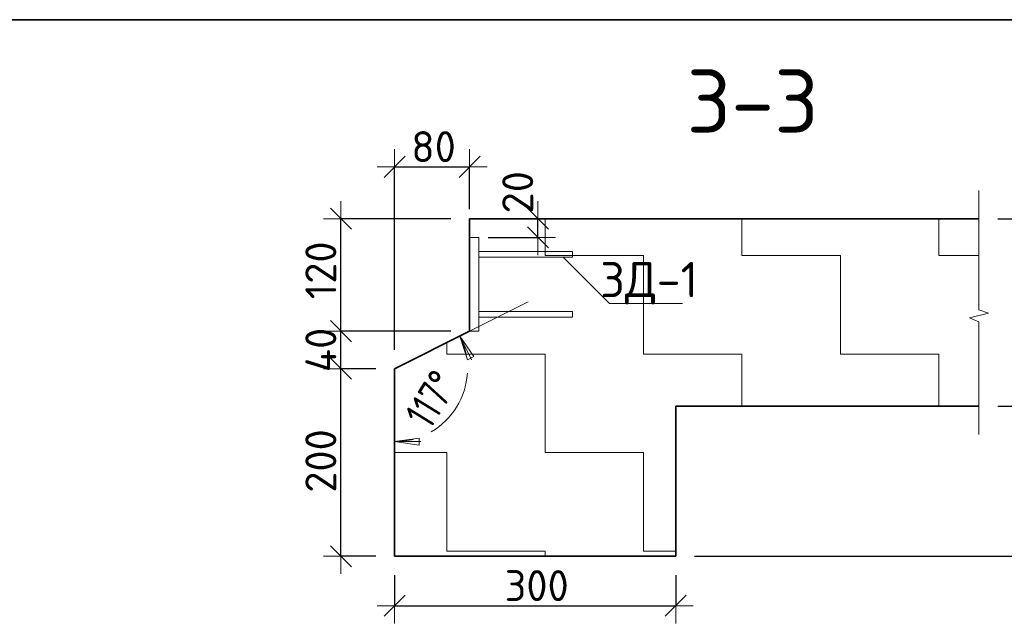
# Model space of a CAD drawing. Header units: metres. Extents: x -38 to 97, y -15 to 21.
# Tile 163 of 205: x 74.199 to 75.25, y 12.628 to 13.272. Entities that reach past the tile are written whole.
import ezdxf

# ---------------------------------------------------------------- set-up
doc = ezdxf.new("R2010")
doc.units = ezdxf.units.M
doc.header["$PDMODE"] = 65
for name, color, linetype, lineweight in [('XR$3$Перекрытие_ Сборный элемент', 7, 'Continuous', 35), ('XR$3$Размерная линия_ общее', 7, 'Continuous', 13), ('XR$3$Текст_ общее_1', 7, 'Continuous', 13), ('XR$4$Перекрытие_ Сборный элемент', 7, 'Continuous', 35), ('XR$4$Размерная линия_ общее', 7, 'Continuous', 13), ('XR$4$Текст_ общее_1', 7, 'Continuous', 13)]:
    doc.layers.add(name, color=color, linetype=linetype, lineweight=lineweight)
doc.styles.add('ISOCPEUR', font='txt')
doc.dimstyles.new('DIMSTYLE_11', dxfattribs={"dimtxt": 0.033, "dimasz": 0.0375, "dimexe": 0, "dimexo": 0, "dimgap": 0.0165, "dimtad": 2, "dimdec": 0, "dimlfac": 1000, "dimrnd": 1, "dimzin": 12, "dimdsep": 46, "dimtxsty": 'ISOCPEUR', "dimblk1": 'ALL_ML_STRICH', "dimblk2": 'ALL_ML_STRICH', "dimsah": 1, "dimcen": 0, "dimclrd": 7, "dimclre": 256, "dimclrt": 7, "dimadec": 0, "dimazin": 0, "dimtfac": 1, "dimtdec": 0, "dimtix": 1, "dimtmove": 2, "dimatfit": 3, "dimfxl": 0, "dimtvp": 1.2, "dimtzin": 0, "dimlwd": 0, "dimlwe": -3, "dimarcsym": 0})
doc.dimstyles.new('DIMSTYLE_28', dxfattribs={"dimtxt": 0.033, "dimasz": 0.0375, "dimexe": 0, "dimexo": 0, "dimgap": 0.0165, "dimtad": 2, "dimdec": 0, "dimlfac": 1000, "dimrnd": 5, "dimzin": 12, "dimdsep": 46, "dimtxsty": 'ISOCPEUR', "dimblk1": 'ALL_ML_STRICH', "dimblk2": 'ALL_ML_STRICH', "dimsah": 1, "dimcen": 0, "dimclrd": 7, "dimclre": 256, "dimclrt": 7, "dimadec": 0, "dimazin": 0, "dimtfac": 1, "dimtdec": 0, "dimtix": 1, "dimtmove": 2, "dimatfit": 3, "dimfxl": 0, "dimtzin": 0, "dimlwd": 0, "dimlwe": -3, "dimarcsym": 0})
doc.dimstyles.new('DIMSTYLE_29', dxfattribs={"dimtxt": 0.033, "dimasz": 0.0375, "dimexe": 0, "dimexo": 0, "dimgap": 0.0165, "dimtad": 2, "dimdec": 0, "dimlfac": 1000, "dimrnd": 5, "dimzin": 12, "dimdsep": 46, "dimtxsty": 'ISOCPEUR', "dimblk1": 'ALL_ML_STRICH', "dimblk2": 'ALL_ML_STRICH', "dimsah": 1, "dimcen": 0, "dimclrd": 7, "dimclre": 256, "dimclrt": 7, "dimadec": 0, "dimazin": 0, "dimtfac": 1, "dimtdec": 0, "dimtix": 1, "dimtmove": 2, "dimatfit": 3, "dimfxl": 0, "dimtvp": 1.2, "dimtzin": 0, "dimlwd": 0, "dimlwe": -3, "dimarcsym": 0})
doc.dimstyles.new('DIMSTYLE_30', dxfattribs={"dimtxt": 0.033, "dimasz": 0.0375, "dimexe": 0, "dimexo": 0, "dimgap": 0.0165, "dimtad": 2, "dimdec": 0, "dimlfac": 1000, "dimrnd": 5, "dimzin": 12, "dimdsep": 46, "dimtxsty": 'ISOCPEUR', "dimblk1": 'ALL_ML_STRICH', "dimblk2": 'ALL_ML_STRICH', "dimsah": 1, "dimcen": 0, "dimclrd": 7, "dimclre": 256, "dimclrt": 7, "dimadec": 0, "dimazin": 0, "dimtfac": 1, "dimtdec": 0, "dimtix": 1, "dimtmove": 2, "dimatfit": 3, "dimfxl": 0, "dimtzin": 0, "dimlwd": 0, "dimlwe": -3, "dimarcsym": 0})
doc.dimstyles.new('DIMSTYLE_35', dxfattribs={"dimtxt": 0.033, "dimasz": 0.0375, "dimexe": 0, "dimexo": 0, "dimgap": 0.0165, "dimtad": 2, "dimdec": 0, "dimlfac": 1000, "dimrnd": 5, "dimzin": 12, "dimdsep": 46, "dimtxsty": 'ISOCPEUR', "dimblk1": 'ALL_ML_STRICH', "dimblk2": 'ALL_ML_STRICH', "dimsah": 1, "dimcen": 0, "dimclrd": 7, "dimclre": 256, "dimclrt": 7, "dimadec": 0, "dimazin": 0, "dimtfac": 1, "dimtdec": 0, "dimtix": 1, "dimtmove": 2, "dimatfit": 3, "dimfxl": 0, "dimtvp": 1.2, "dimtzin": 0, "dimlwd": 0, "dimlwe": -3, "dimarcsym": 0})
doc.dimstyles.new('DIMSTYLE_8', dxfattribs={"dimtxt": 0.033, "dimasz": 0.0375, "dimexe": 0, "dimexo": 0, "dimgap": 0.0165, "dimtad": 2, "dimdec": 0, "dimlfac": 1000, "dimrnd": 1, "dimzin": 12, "dimdsep": 46, "dimtxsty": 'ISOCPEUR', "dimblk1": 'ALL_ML_STRICH', "dimblk2": 'ALL_ML_STRICH', "dimsah": 1, "dimcen": 0, "dimclrd": 7, "dimclre": 256, "dimclrt": 7, "dimadec": 0, "dimazin": 0, "dimtfac": 1, "dimtdec": 0, "dimtix": 1, "dimtmove": 2, "dimatfit": 3, "dimfxl": 0, "dimtzin": 0, "dimlwd": 0, "dimlwe": -3, "dimarcsym": 0})
pattern_1 = [(0, (0.21, 0.21), (0.105, 0.105), [0.105, -0.105]), (90, (0.21, 0.21), (-0.105, 0.105), [0.105, -0.105])]

# ---------------------------------------------------------------- blocks, each defined once
blk = doc.blocks.new('ЭЛЕМЕНТ_УЗОРА_4')
at = {"color": 7, "linetype": 'Continuous', "lineweight": 13, "transparency": 33554687}
blk.add_line((75.223, 12.8295), (75.223, 12.8295), dxfattribs=at)
blk.add_lwpolyline([(75.223, 13.0895), (75.223, 12.9623), (75.233, 12.9587), (75.213, 12.9538), (75.223, 12.9496), (75.223, 12.8295)], dxfattribs=at)
blk = doc.blocks.new('ALL_ML_STRICH')
at = {"color": 0, "linetype": 'ByBlock', "lineweight": -2}
for p, q in [((-0.3, -0.3), (0.3, 0.3)), ((0, -0.5), (0, 0.5)), ((-1, 0), (0.5, 0))]:
    blk.add_line(p, q, dxfattribs=at)
blk = doc.blocks.new('*D103')
at = {"layer": 'DEFPOINTS', "color": 7, "linetype": 'Continuous', "lineweight": 13, "transparency": 33554687}
for p in [(75.223, 13.0595), (75.3154, 13.0595), (75.223, 12.8595)]:
    blk.add_point(p, dxfattribs=at)
at = {"layer": 'XR$3$Размерная линия_ общее', "color": 253, "linetype": 'Continuous', "lineweight": -2, "true_color": 0xa0a0a0, "transparency": 33554687}
for p, q in [((75.243, 13.0595), (75.3154, 13.0595)), ((75.243, 12.8595), (75.3154, 12.8595))]:
    blk.add_line(p, q, dxfattribs=at)
at = {"layer": 'XR$3$Размерная линия_ общее', "color": 7, "linetype": 'Continuous', "lineweight": -2, "transparency": 33554687}
blk.add_line((75.3154, 13.0595), (75.3154, 12.8595), dxfattribs=at)
at = {"layer": 'XR$3$Размерная линия_ общее', "color": 7, "linetype": 'Continuous', "lineweight": 13, "transparency": 33554687, "xscale": 0.0375, "yscale": 0.0375, "zscale": 0.0375}
for p, rotation in [((75.3154, 13.0595), 90), ((75.3154, 12.8595), 270)]:
    blk.add_blockref('ALL_ML_STRICH', p, dxfattribs=dict(at, rotation=rotation))
at = {"layer": 'XR$3$Размерная линия_ общее', "color": 7, "linetype": 'Continuous', "lineweight": 13, "transparency": 33554687, "insert": (75.2939, 12.9611), "char_height": 0.033, "width": 0.099, "attachment_point": 5, "rotation": 90, "style": 'ISOCPEUR'}
blk.add_mtext('\\A1;{200}', dxfattribs=at)
blk = doc.blocks.new('*D104')
at = {"layer": 'DEFPOINTS', "color": 7, "linetype": 'Continuous', "lineweight": 13, "transparency": 33554687}
for p in [(75.223, 12.8595), (75.3154, 12.8595), (74.8994, 12.6995)]:
    blk.add_point(p, dxfattribs=at)
at = {"layer": 'XR$3$Размерная линия_ общее', "color": 253, "linetype": 'Continuous', "lineweight": -2, "true_color": 0xa0a0a0, "transparency": 33554687}
for p, q in [((75.243, 12.8595), (75.3154, 12.8595)), ((74.9194, 12.6995), (75.3154, 12.6995))]:
    blk.add_line(p, q, dxfattribs=at)
at = {"layer": 'XR$3$Размерная линия_ общее', "color": 7, "linetype": 'Continuous', "lineweight": -2, "transparency": 33554687}
blk.add_line((75.3154, 12.8595), (75.3154, 12.6995), dxfattribs=at)
at = {"layer": 'XR$3$Размерная линия_ общее', "color": 7, "linetype": 'Continuous', "lineweight": 13, "transparency": 33554687, "xscale": 0.0375, "yscale": 0.0375, "zscale": 0.0375}
for p, rotation in [((75.3154, 12.8595), 90), ((75.3154, 12.6995), 270)]:
    blk.add_blockref('ALL_ML_STRICH', p, dxfattribs=dict(at, rotation=rotation))
at = {"layer": 'XR$3$Размерная линия_ общее', "color": 7, "linetype": 'Continuous', "lineweight": 13, "transparency": 33554687, "insert": (75.2939, 12.7844), "char_height": 0.033, "width": 0.099, "attachment_point": 5, "rotation": 90, "style": 'ISOCPEUR'}
blk.add_mtext('\\A1;{160}', dxfattribs=at)
blk = doc.blocks.new('*D113')
at = {"layer": 'DEFPOINTS', "color": 7, "linetype": 'Continuous', "lineweight": 13, "transparency": 33554687}
for p in [(74.5994, 12.6995), (74.8994, 12.6995), (74.5994, 12.6467)]:
    blk.add_point(p, dxfattribs=at)
at = {"layer": 'XR$3$Размерная линия_ общее', "color": 253, "linetype": 'Continuous', "lineweight": -2, "true_color": 0xa0a0a0, "transparency": 33554687}
for p, q in [((74.5994, 12.6795), (74.5994, 12.6467)), ((74.8994, 12.6795), (74.8994, 12.6467))]:
    blk.add_line(p, q, dxfattribs=at)
at = {"layer": 'XR$3$Размерная линия_ общее', "color": 7, "linetype": 'Continuous', "lineweight": -2, "transparency": 33554687}
blk.add_line((74.5994, 12.6467), (74.8994, 12.6467), dxfattribs=at)
at = {"layer": 'XR$3$Размерная линия_ общее', "color": 7, "linetype": 'Continuous', "lineweight": 13, "transparency": 33554687, "xscale": 0.0375, "yscale": 0.0375, "zscale": 0.0375, "rotation": 180}
blk.add_blockref('ALL_ML_STRICH', (74.5994, 12.6467), dxfattribs=at)
at = {"layer": 'XR$3$Размерная линия_ общее', "color": 7, "linetype": 'Continuous', "lineweight": 13, "transparency": 33554687, "xscale": 0.0375, "yscale": 0.0375, "zscale": 0.0375}
blk.add_blockref('ALL_ML_STRICH', (74.8994, 12.6467), dxfattribs=at)
at = {"layer": 'XR$3$Размерная линия_ общее', "color": 7, "linetype": 'Continuous', "lineweight": 13, "transparency": 33554687, "insert": (74.751, 12.6682), "char_height": 0.033, "width": 0.099, "attachment_point": 5, "style": 'ISOCPEUR'}
blk.add_mtext('\\A1;{300}', dxfattribs=at)
blk = doc.blocks.new('*D224')
at = {"layer": 'DEFPOINTS', "color": 7, "linetype": 'Continuous', "lineweight": 13, "transparency": 33554687}
for p in [(74.5994, 12.8995), (74.5422, 12.6995), (74.5994, 12.6995)]:
    blk.add_point(p, dxfattribs=at)
at = {"layer": 'XR$3$Размерная линия_ общее', "color": 253, "linetype": 'Continuous', "lineweight": -2, "true_color": 0xa0a0a0, "transparency": 33554687}
for p, q in [((74.5794, 12.8995), (74.5422, 12.8995)), ((74.5794, 12.6995), (74.5422, 12.6995))]:
    blk.add_line(p, q, dxfattribs=at)
at = {"layer": 'XR$3$Размерная линия_ общее', "color": 7, "linetype": 'Continuous', "lineweight": -2, "transparency": 33554687}
blk.add_line((74.5422, 12.6995), (74.5422, 12.8995), dxfattribs=at)
at = {"layer": 'XR$3$Размерная линия_ общее', "color": 7, "linetype": 'Continuous', "lineweight": 13, "transparency": 33554687, "xscale": 0.0375, "yscale": 0.0375, "zscale": 0.0375}
for p, rotation in [((74.5422, 12.8995), 90), ((74.5422, 12.6995), 270)]:
    blk.add_blockref('ALL_ML_STRICH', p, dxfattribs=dict(at, rotation=rotation))
at = {"layer": 'XR$3$Размерная линия_ общее', "color": 7, "linetype": 'Continuous', "lineweight": 13, "transparency": 33554687, "insert": (74.5207, 12.8011), "char_height": 0.033, "width": 0.099, "attachment_point": 5, "rotation": 90, "style": 'ISOCPEUR'}
blk.add_mtext('\\A1;{200}', dxfattribs=at)
blk = doc.blocks.new('*D225')
at = {"layer": 'DEFPOINTS', "color": 7, "linetype": 'Continuous', "lineweight": 13, "transparency": 33554687}
for p in [(74.6794, 12.9395), (74.5422, 12.8995), (74.5994, 12.8995)]:
    blk.add_point(p, dxfattribs=at)
at = {"layer": 'XR$3$Размерная линия_ общее', "color": 253, "linetype": 'Continuous', "lineweight": -2, "true_color": 0xa0a0a0, "transparency": 33554687}
for p, q in [((74.6594, 12.9395), (74.5422, 12.9395)), ((74.5794, 12.8995), (74.5422, 12.8995))]:
    blk.add_line(p, q, dxfattribs=at)
at = {"layer": 'XR$3$Размерная линия_ общее', "color": 7, "linetype": 'Continuous', "lineweight": -2, "transparency": 33554687}
blk.add_line((74.5422, 12.8995), (74.5422, 12.9395), dxfattribs=at)
at = {"layer": 'XR$3$Размерная линия_ общее', "color": 7, "linetype": 'Continuous', "lineweight": 13, "transparency": 33554687, "xscale": 0.0375, "yscale": 0.0375, "zscale": 0.0375}
for p, rotation in [((74.5422, 12.9395), 90), ((74.5422, 12.8995), 270)]:
    blk.add_blockref('ALL_ML_STRICH', p, dxfattribs=dict(at, rotation=rotation))
at = {"layer": 'XR$3$Размерная линия_ общее', "color": 7, "linetype": 'Continuous', "lineweight": 13, "transparency": 33554687, "insert": (74.5207, 12.9195), "char_height": 0.033, "width": 0.066, "attachment_point": 5, "rotation": 90, "style": 'ISOCPEUR'}
blk.add_mtext('\\A1;{40}', dxfattribs=at)
blk = doc.blocks.new('*D226')
at = {"layer": 'DEFPOINTS', "color": 7, "linetype": 'Continuous', "lineweight": 13, "transparency": 33554687}
for p in [(74.6794, 13.0595), (74.5422, 12.9395), (74.6794, 12.9395)]:
    blk.add_point(p, dxfattribs=at)
at = {"layer": 'XR$3$Размерная линия_ общее', "color": 253, "linetype": 'Continuous', "lineweight": -2, "true_color": 0xa0a0a0, "transparency": 33554687}
for p, q in [((74.6594, 13.0595), (74.5422, 13.0595)), ((74.6594, 12.9395), (74.5422, 12.9395))]:
    blk.add_line(p, q, dxfattribs=at)
at = {"layer": 'XR$3$Размерная линия_ общее', "color": 7, "linetype": 'Continuous', "lineweight": -2, "transparency": 33554687}
blk.add_line((74.5422, 12.9395), (74.5422, 13.0595), dxfattribs=at)
at = {"layer": 'XR$3$Размерная линия_ общее', "color": 7, "linetype": 'Continuous', "lineweight": 13, "transparency": 33554687, "xscale": 0.0375, "yscale": 0.0375, "zscale": 0.0375}
for p, rotation in [((74.5422, 13.0595), 90), ((74.5422, 12.9395), 270)]:
    blk.add_blockref('ALL_ML_STRICH', p, dxfattribs=dict(at, rotation=rotation))
at = {"layer": 'XR$3$Размерная линия_ общее', "color": 7, "linetype": 'Continuous', "lineweight": 13, "transparency": 33554687, "insert": (74.5207, 13.0044), "char_height": 0.033, "width": 0.099, "attachment_point": 5, "rotation": 90, "style": 'ISOCPEUR'}
blk.add_mtext('\\A1;{120}', dxfattribs=at)
blk = doc.blocks.new('СЛОЖНЫЙ_ОБЪЕКТ_38')
at = {"layer": 'XR$3$Перекрытие_ Сборный элемент', "color": 7, "linetype": 'Continuous', "lineweight": 13, "transparency": 33554687}
for points in [[(74.6894, 12.9395), (74.6894, 13.0395), (74.6794, 13.0395), (74.6794, 12.9395), (74.6894, 12.9395)], [(74.6894, 13.0245), (74.6894, 13.0185), (74.7894, 13.0185), (74.7894, 13.0245), (74.6894, 13.0245)], [(74.6894, 12.9545), (74.6894, 12.9605), (74.7894, 12.9605), (74.7894, 12.9545), (74.6894, 12.9545)]]:
    blk.add_lwpolyline(points, close=True, dxfattribs=at)
blk = doc.blocks.new('*D230')
at = {"layer": 'DEFPOINTS', "color": 7, "linetype": 'Continuous', "lineweight": 13, "transparency": 33554687}
for p in [(74.5994, 13.1148), (74.6794, 13.0495), (74.5994, 12.8995)]:
    blk.add_point(p, dxfattribs=at)
at = {"layer": 'XR$3$Размерная линия_ общее', "color": 253, "linetype": 'Continuous', "lineweight": -2, "true_color": 0xa0a0a0, "transparency": 33554687}
for p, q in [((74.5994, 12.9195), (74.5994, 13.1148)), ((74.6794, 13.0695), (74.6794, 13.1148))]:
    blk.add_line(p, q, dxfattribs=at)
at = {"layer": 'XR$3$Размерная линия_ общее', "color": 7, "linetype": 'Continuous', "lineweight": -2, "transparency": 33554687}
blk.add_line((74.5994, 13.1148), (74.6794, 13.1148), dxfattribs=at)
at = {"layer": 'XR$3$Размерная линия_ общее', "color": 7, "linetype": 'Continuous', "lineweight": 13, "transparency": 33554687, "xscale": 0.0375, "yscale": 0.0375, "zscale": 0.0375, "rotation": 180}
blk.add_blockref('ALL_ML_STRICH', (74.5994, 13.1148), dxfattribs=at)
at = {"layer": 'XR$3$Размерная линия_ общее', "color": 7, "linetype": 'Continuous', "lineweight": 13, "transparency": 33554687, "xscale": 0.0375, "yscale": 0.0375, "zscale": 0.0375}
blk.add_blockref('ALL_ML_STRICH', (74.6794, 13.1148), dxfattribs=at)
at = {"layer": 'XR$3$Размерная линия_ общее', "color": 7, "linetype": 'Continuous', "lineweight": 13, "transparency": 33554687, "insert": (74.641, 13.1363), "char_height": 0.033, "width": 0.066, "attachment_point": 5, "style": 'ISOCPEUR'}
blk.add_mtext('\\A1;{80}', dxfattribs=at)
blk = doc.blocks.new('COMPLEX_ANGLEDIM_0')
at = {"color": 7, "linetype": 'Continuous', "lineweight": 13, "transparency": 33554687}
for p, q in [((74.6689, 12.9343), (74.6522, 12.9259)), ((74.6689, 12.9343), (74.6857, 12.9427)), ((74.6689, 12.9343), (74.684, 12.9125)), ((74.6773, 12.9091), (74.6689, 12.9343)), ((74.6689, 12.9343), (74.6815, 12.9091)), ((74.6689, 12.9343), (74.6689, 12.9343)), ((74.684, 12.9125), (74.6773, 12.9091)), ((74.5994, 12.8217), (74.5994, 12.8404)), ((74.6256, 12.8254), (74.5994, 12.8217)), ((74.5994, 12.8217), (74.6256, 12.8179)), ((74.5994, 12.8217), (74.6275, 12.8217)), ((74.5994, 12.8217), (74.5994, 12.8217)), ((74.5994, 12.8217), (74.5994, 12.8029)), ((74.6256, 12.8179), (74.6256, 12.8254))]:
    blk.add_line(p, q, dxfattribs=at)
for start, end in [(10.7874, 26.5651), (300.1653, 356.3998), (270, 285.2956)]:
    blk.add_arc((74.5994, 12.8995), 0.0778, start, end, dxfattribs=at)
at = {"color": 7, "linetype": 'Continuous', "lineweight": 13, "transparency": 33554687, "insert": (74.6371, 12.8332), "char_height": 0.033, "width": 0.088972, "attachment_point": 7, "rotation": 58.2825, "style": 'ISOCPEUR'}
blk.add_mtext('\\W0.79;117%%d', dxfattribs=at)
blk = doc.blocks.new('*D232')
at = {"layer": 'DEFPOINTS', "color": 7, "linetype": 'Continuous', "lineweight": 13, "transparency": 33554687}
for p in [(74.6794, 13.0595), (74.6794, 13.0395), (74.7524, 13.0395)]:
    blk.add_point(p, dxfattribs=at)
at = {"layer": 'XR$3$Размерная линия_ общее', "color": 253, "linetype": 'Continuous', "lineweight": -2, "true_color": 0xa0a0a0, "transparency": 33554687}
for p, q in [((74.6994, 13.0595), (74.7524, 13.0595)), ((74.6994, 13.0395), (74.7524, 13.0395))]:
    blk.add_line(p, q, dxfattribs=at)
at = {"layer": 'XR$3$Размерная линия_ общее', "color": 7, "linetype": 'Continuous', "lineweight": -2, "transparency": 33554687}
blk.add_line((74.7524, 13.0395), (74.7524, 13.0595), dxfattribs=at)
at = {"layer": 'XR$3$Размерная линия_ общее', "color": 7, "linetype": 'Continuous', "lineweight": 13, "transparency": 33554687, "xscale": 0.0375, "yscale": 0.0375, "zscale": 0.0375}
for p, rotation in [((74.7524, 13.0595), 90), ((74.7524, 13.0395), 270)]:
    blk.add_blockref('ALL_ML_STRICH', p, dxfattribs=dict(at, rotation=rotation))
at = {"layer": 'XR$3$Размерная линия_ общее', "color": 7, "linetype": 'Continuous', "lineweight": 13, "transparency": 33554687, "insert": (74.7308, 13.0877), "char_height": 0.033, "width": 0.066, "attachment_point": 5, "rotation": 90, "style": 'ISOCPEUR'}
blk.add_mtext('\\A1;{20}', dxfattribs=at)
blk = doc.blocks.new('ЭЛЕМЕНТ_УЗОРА_32')
at = {"color": 7, "linetype": 'Continuous', "lineweight": 13, "transparency": 33554687}
blk.add_line((75.223, 12.8295), (75.223, 12.8295), dxfattribs=at)
blk.add_lwpolyline([(75.223, 13.0895), (75.223, 12.9623), (75.233, 12.9587), (75.213, 12.9538), (75.223, 12.9496), (75.223, 12.8295)], dxfattribs=at)
blk = doc.blocks.new('*D582')
at = {"layer": 'DEFPOINTS', "color": 7, "linetype": 'Continuous', "lineweight": 13, "transparency": 33554687}
for p in [(75.223, 13.0595), (75.3154, 13.0595), (75.223, 12.8595)]:
    blk.add_point(p, dxfattribs=at)
at = {"layer": 'XR$4$Размерная линия_ общее', "color": 253, "linetype": 'Continuous', "lineweight": -2, "true_color": 0xa0a0a0, "transparency": 33554687}
for p, q in [((75.243, 13.0595), (75.3154, 13.0595)), ((75.243, 12.8595), (75.3154, 12.8595))]:
    blk.add_line(p, q, dxfattribs=at)
at = {"layer": 'XR$4$Размерная линия_ общее', "color": 7, "linetype": 'Continuous', "lineweight": -2, "transparency": 33554687}
blk.add_line((75.3154, 13.0595), (75.3154, 12.8595), dxfattribs=at)
at = {"layer": 'XR$4$Размерная линия_ общее', "color": 7, "linetype": 'Continuous', "lineweight": 13, "transparency": 33554687, "xscale": 0.0375, "yscale": 0.0375, "zscale": 0.0375}
for p, rotation in [((75.3154, 13.0595), 90), ((75.3154, 12.8595), 270)]:
    blk.add_blockref('ALL_ML_STRICH', p, dxfattribs=dict(at, rotation=rotation))
at = {"layer": 'XR$4$Размерная линия_ общее', "color": 7, "linetype": 'Continuous', "lineweight": 13, "transparency": 33554687, "insert": (75.2939, 12.9611), "char_height": 0.033, "width": 0.099, "attachment_point": 5, "rotation": 90, "style": 'ISOCPEUR'}
blk.add_mtext('\\A1;{200}', dxfattribs=at)
blk = doc.blocks.new('*D583')
at = {"layer": 'DEFPOINTS', "color": 7, "linetype": 'Continuous', "lineweight": 13, "transparency": 33554687}
for p in [(75.223, 12.8595), (75.3154, 12.8595), (74.8994, 12.6995)]:
    blk.add_point(p, dxfattribs=at)
at = {"layer": 'XR$4$Размерная линия_ общее', "color": 253, "linetype": 'Continuous', "lineweight": -2, "true_color": 0xa0a0a0, "transparency": 33554687}
for p, q in [((75.243, 12.8595), (75.3154, 12.8595)), ((74.9194, 12.6995), (75.3154, 12.6995))]:
    blk.add_line(p, q, dxfattribs=at)
at = {"layer": 'XR$4$Размерная линия_ общее', "color": 7, "linetype": 'Continuous', "lineweight": -2, "transparency": 33554687}
blk.add_line((75.3154, 12.8595), (75.3154, 12.6995), dxfattribs=at)
at = {"layer": 'XR$4$Размерная линия_ общее', "color": 7, "linetype": 'Continuous', "lineweight": 13, "transparency": 33554687, "xscale": 0.0375, "yscale": 0.0375, "zscale": 0.0375}
for p, rotation in [((75.3154, 12.8595), 90), ((75.3154, 12.6995), 270)]:
    blk.add_blockref('ALL_ML_STRICH', p, dxfattribs=dict(at, rotation=rotation))
at = {"layer": 'XR$4$Размерная линия_ общее', "color": 7, "linetype": 'Continuous', "lineweight": 13, "transparency": 33554687, "insert": (75.2939, 12.7844), "char_height": 0.033, "width": 0.099, "attachment_point": 5, "rotation": 90, "style": 'ISOCPEUR'}
blk.add_mtext('\\A1;{160}', dxfattribs=at)
blk = doc.blocks.new('*D588')
at = {"layer": 'DEFPOINTS', "color": 7, "linetype": 'Continuous', "lineweight": 13, "transparency": 33554687}
for p in [(74.5994, 12.6995), (74.8994, 12.6995), (74.5994, 12.6467)]:
    blk.add_point(p, dxfattribs=at)
at = {"layer": 'XR$4$Размерная линия_ общее', "color": 253, "linetype": 'Continuous', "lineweight": -2, "true_color": 0xa0a0a0, "transparency": 33554687}
for p, q in [((74.5994, 12.6795), (74.5994, 12.6467)), ((74.8994, 12.6795), (74.8994, 12.6467))]:
    blk.add_line(p, q, dxfattribs=at)
at = {"layer": 'XR$4$Размерная линия_ общее', "color": 7, "linetype": 'Continuous', "lineweight": -2, "transparency": 33554687}
blk.add_line((74.5994, 12.6467), (74.8994, 12.6467), dxfattribs=at)
at = {"layer": 'XR$4$Размерная линия_ общее', "color": 7, "linetype": 'Continuous', "lineweight": 13, "transparency": 33554687, "xscale": 0.0375, "yscale": 0.0375, "zscale": 0.0375, "rotation": 180}
blk.add_blockref('ALL_ML_STRICH', (74.5994, 12.6467), dxfattribs=at)
at = {"layer": 'XR$4$Размерная линия_ общее', "color": 7, "linetype": 'Continuous', "lineweight": 13, "transparency": 33554687, "xscale": 0.0375, "yscale": 0.0375, "zscale": 0.0375}
blk.add_blockref('ALL_ML_STRICH', (74.8994, 12.6467), dxfattribs=at)
at = {"layer": 'XR$4$Размерная линия_ общее', "color": 7, "linetype": 'Continuous', "lineweight": 13, "transparency": 33554687, "insert": (74.751, 12.6682), "char_height": 0.033, "width": 0.099, "attachment_point": 5, "style": 'ISOCPEUR'}
blk.add_mtext('\\A1;{300}', dxfattribs=at)
blk = doc.blocks.new('*D589')
at = {"layer": 'DEFPOINTS', "color": 7, "linetype": 'Continuous', "lineweight": 13, "transparency": 33554687}
for p in [(74.5994, 12.8995), (74.5422, 12.6995), (74.5994, 12.6995)]:
    blk.add_point(p, dxfattribs=at)
at = {"layer": 'XR$4$Размерная линия_ общее', "color": 253, "linetype": 'Continuous', "lineweight": -2, "true_color": 0xa0a0a0, "transparency": 33554687}
for p, q in [((74.5794, 12.8995), (74.5422, 12.8995)), ((74.5794, 12.6995), (74.5422, 12.6995))]:
    blk.add_line(p, q, dxfattribs=at)
at = {"layer": 'XR$4$Размерная линия_ общее', "color": 7, "linetype": 'Continuous', "lineweight": -2, "transparency": 33554687}
blk.add_line((74.5422, 12.6995), (74.5422, 12.8995), dxfattribs=at)
at = {"layer": 'XR$4$Размерная линия_ общее', "color": 7, "linetype": 'Continuous', "lineweight": 13, "transparency": 33554687, "xscale": 0.0375, "yscale": 0.0375, "zscale": 0.0375}
for p, rotation in [((74.5422, 12.8995), 90), ((74.5422, 12.6995), 270)]:
    blk.add_blockref('ALL_ML_STRICH', p, dxfattribs=dict(at, rotation=rotation))
at = {"layer": 'XR$4$Размерная линия_ общее', "color": 7, "linetype": 'Continuous', "lineweight": 13, "transparency": 33554687, "insert": (74.5207, 12.8011), "char_height": 0.033, "width": 0.099, "attachment_point": 5, "rotation": 90, "style": 'ISOCPEUR'}
blk.add_mtext('\\A1;{200}', dxfattribs=at)
blk = doc.blocks.new('*D590')
at = {"layer": 'DEFPOINTS', "color": 7, "linetype": 'Continuous', "lineweight": 13, "transparency": 33554687}
for p in [(74.6794, 12.9395), (74.5422, 12.8995), (74.5994, 12.8995)]:
    blk.add_point(p, dxfattribs=at)
at = {"layer": 'XR$4$Размерная линия_ общее', "color": 253, "linetype": 'Continuous', "lineweight": -2, "true_color": 0xa0a0a0, "transparency": 33554687}
for p, q in [((74.6594, 12.9395), (74.5422, 12.9395)), ((74.5794, 12.8995), (74.5422, 12.8995))]:
    blk.add_line(p, q, dxfattribs=at)
at = {"layer": 'XR$4$Размерная линия_ общее', "color": 7, "linetype": 'Continuous', "lineweight": -2, "transparency": 33554687}
blk.add_line((74.5422, 12.8995), (74.5422, 12.9395), dxfattribs=at)
at = {"layer": 'XR$4$Размерная линия_ общее', "color": 7, "linetype": 'Continuous', "lineweight": 13, "transparency": 33554687, "xscale": 0.0375, "yscale": 0.0375, "zscale": 0.0375}
for p, rotation in [((74.5422, 12.9395), 90), ((74.5422, 12.8995), 270)]:
    blk.add_blockref('ALL_ML_STRICH', p, dxfattribs=dict(at, rotation=rotation))
at = {"layer": 'XR$4$Размерная линия_ общее', "color": 7, "linetype": 'Continuous', "lineweight": 13, "transparency": 33554687, "insert": (74.5207, 12.9195), "char_height": 0.033, "width": 0.066, "attachment_point": 5, "rotation": 90, "style": 'ISOCPEUR'}
blk.add_mtext('\\A1;{40}', dxfattribs=at)
blk = doc.blocks.new('*D591')
at = {"layer": 'DEFPOINTS', "color": 7, "linetype": 'Continuous', "lineweight": 13, "transparency": 33554687}
for p in [(74.6794, 13.0595), (74.5422, 12.9395), (74.6794, 12.9395)]:
    blk.add_point(p, dxfattribs=at)
at = {"layer": 'XR$4$Размерная линия_ общее', "color": 253, "linetype": 'Continuous', "lineweight": -2, "true_color": 0xa0a0a0, "transparency": 33554687}
for p, q in [((74.6594, 13.0595), (74.5422, 13.0595)), ((74.6594, 12.9395), (74.5422, 12.9395))]:
    blk.add_line(p, q, dxfattribs=at)
at = {"layer": 'XR$4$Размерная линия_ общее', "color": 7, "linetype": 'Continuous', "lineweight": -2, "transparency": 33554687}
blk.add_line((74.5422, 12.9395), (74.5422, 13.0595), dxfattribs=at)
at = {"layer": 'XR$4$Размерная линия_ общее', "color": 7, "linetype": 'Continuous', "lineweight": 13, "transparency": 33554687, "xscale": 0.0375, "yscale": 0.0375, "zscale": 0.0375}
for p, rotation in [((74.5422, 13.0595), 90), ((74.5422, 12.9395), 270)]:
    blk.add_blockref('ALL_ML_STRICH', p, dxfattribs=dict(at, rotation=rotation))
at = {"layer": 'XR$4$Размерная линия_ общее', "color": 7, "linetype": 'Continuous', "lineweight": 13, "transparency": 33554687, "insert": (74.5207, 13.0044), "char_height": 0.033, "width": 0.099, "attachment_point": 5, "rotation": 90, "style": 'ISOCPEUR'}
blk.add_mtext('\\A1;{120}', dxfattribs=at)
blk = doc.blocks.new('СЛОЖНЫЙ_ОБЪЕКТ_80')
at = {"layer": 'XR$4$Перекрытие_ Сборный элемент', "color": 7, "linetype": 'Continuous', "lineweight": 13, "transparency": 33554687}
for points in [[(74.6894, 12.9395), (74.6894, 13.0395), (74.6794, 13.0395), (74.6794, 12.9395), (74.6894, 12.9395)], [(74.6894, 13.0245), (74.6894, 13.0185), (74.7894, 13.0185), (74.7894, 13.0245), (74.6894, 13.0245)], [(74.6894, 12.9545), (74.6894, 12.9605), (74.7894, 12.9605), (74.7894, 12.9545), (74.6894, 12.9545)]]:
    blk.add_lwpolyline(points, close=True, dxfattribs=at)
blk = doc.blocks.new('*D595')
at = {"layer": 'DEFPOINTS', "color": 7, "linetype": 'Continuous', "lineweight": 13, "transparency": 33554687}
for p in [(74.5994, 13.1148), (74.6794, 13.0495), (74.5994, 12.8995)]:
    blk.add_point(p, dxfattribs=at)
at = {"layer": 'XR$4$Размерная линия_ общее', "color": 253, "linetype": 'Continuous', "lineweight": -2, "true_color": 0xa0a0a0, "transparency": 33554687}
for p, q in [((74.5994, 12.9195), (74.5994, 13.1148)), ((74.6794, 13.0695), (74.6794, 13.1148))]:
    blk.add_line(p, q, dxfattribs=at)
at = {"layer": 'XR$4$Размерная линия_ общее', "color": 7, "linetype": 'Continuous', "lineweight": -2, "transparency": 33554687}
blk.add_line((74.5994, 13.1148), (74.6794, 13.1148), dxfattribs=at)
at = {"layer": 'XR$4$Размерная линия_ общее', "color": 7, "linetype": 'Continuous', "lineweight": 13, "transparency": 33554687, "xscale": 0.0375, "yscale": 0.0375, "zscale": 0.0375, "rotation": 180}
blk.add_blockref('ALL_ML_STRICH', (74.5994, 13.1148), dxfattribs=at)
at = {"layer": 'XR$4$Размерная линия_ общее', "color": 7, "linetype": 'Continuous', "lineweight": 13, "transparency": 33554687, "xscale": 0.0375, "yscale": 0.0375, "zscale": 0.0375}
blk.add_blockref('ALL_ML_STRICH', (74.6794, 13.1148), dxfattribs=at)
at = {"layer": 'XR$4$Размерная линия_ общее', "color": 7, "linetype": 'Continuous', "lineweight": 13, "transparency": 33554687, "insert": (74.641, 13.1363), "char_height": 0.033, "width": 0.066, "attachment_point": 5, "style": 'ISOCPEUR'}
blk.add_mtext('\\A1;{80}', dxfattribs=at)
blk = doc.blocks.new('*D596')
at = {"layer": 'DEFPOINTS', "color": 7, "linetype": 'Continuous', "lineweight": 13, "transparency": 33554687}
for p in [(74.6794, 13.0595), (74.6794, 13.0395), (74.7524, 13.0395)]:
    blk.add_point(p, dxfattribs=at)
at = {"layer": 'XR$4$Размерная линия_ общее', "color": 253, "linetype": 'Continuous', "lineweight": -2, "true_color": 0xa0a0a0, "transparency": 33554687}
for p, q in [((74.6994, 13.0595), (74.7524, 13.0595)), ((74.6994, 13.0395), (74.7524, 13.0395))]:
    blk.add_line(p, q, dxfattribs=at)
at = {"layer": 'XR$4$Размерная линия_ общее', "color": 7, "linetype": 'Continuous', "lineweight": -2, "transparency": 33554687}
blk.add_line((74.7524, 13.0395), (74.7524, 13.0595), dxfattribs=at)
at = {"layer": 'XR$4$Размерная линия_ общее', "color": 7, "linetype": 'Continuous', "lineweight": 13, "transparency": 33554687, "xscale": 0.0375, "yscale": 0.0375, "zscale": 0.0375}
for p, rotation in [((74.7524, 13.0595), 90), ((74.7524, 13.0395), 270)]:
    blk.add_blockref('ALL_ML_STRICH', p, dxfattribs=dict(at, rotation=rotation))
at = {"layer": 'XR$4$Размерная линия_ общее', "color": 7, "linetype": 'Continuous', "lineweight": 13, "transparency": 33554687, "insert": (74.7308, 13.0877), "char_height": 0.033, "width": 0.066, "attachment_point": 5, "rotation": 90, "style": 'ISOCPEUR'}
blk.add_mtext('\\A1;{20}', dxfattribs=at)
blk = doc.blocks.new('COMPLEX_ANGLEDIM_1')
at = {"color": 7, "linetype": 'Continuous', "lineweight": 13, "transparency": 33554687}
for p, q in [((74.6689, 12.9343), (74.6522, 12.9259)), ((74.6689, 12.9343), (74.6857, 12.9427)), ((74.6689, 12.9343), (74.684, 12.9125)), ((74.6773, 12.9091), (74.6689, 12.9343)), ((74.6689, 12.9343), (74.6815, 12.9091)), ((74.6689, 12.9343), (74.6689, 12.9343)), ((74.684, 12.9125), (74.6773, 12.9091)), ((74.5994, 12.8217), (74.5994, 12.8404)), ((74.6256, 12.8254), (74.5994, 12.8217)), ((74.5994, 12.8217), (74.6256, 12.8179)), ((74.5994, 12.8217), (74.6275, 12.8217)), ((74.5994, 12.8217), (74.5994, 12.8217)), ((74.5994, 12.8217), (74.5994, 12.8029)), ((74.6256, 12.8179), (74.6256, 12.8254))]:
    blk.add_line(p, q, dxfattribs=at)
for start, end in [(10.7874, 26.5651), (300.1653, 356.3998), (270, 285.2956)]:
    blk.add_arc((74.5994, 12.8995), 0.0778, start, end, dxfattribs=at)
at = {"color": 7, "linetype": 'Continuous', "lineweight": 13, "transparency": 33554687, "insert": (74.6371, 12.8332), "char_height": 0.033, "width": 0.088972, "attachment_point": 7, "rotation": 58.2825, "style": 'ISOCPEUR'}
blk.add_mtext('\\W0.79;117%%d', dxfattribs=at)

msp = doc.modelspace()

# ---------------------------------------------------------------- hatches: boundary and pattern name
at = {"linetype": 'Continuous', "lineweight": 13, "transparency": 33554687}
h = msp.add_hatch(dxfattribs=at)
h.set_pattern_fill('____', scale=0.105, style=0, pattern_type=2)
h.set_pattern_definition(pattern_1)
h.paths.add_polyline_path([(74.6794, 12.9395), (74.5994, 12.8995), (74.5994, 12.6995), (74.8994, 12.6995), (74.8994, 12.8595), (75.223, 12.8595), (75.223, 13.0595), (74.6794, 13.0595)], flags=0)
h = msp.add_hatch(dxfattribs=at)
h.set_pattern_fill('____', scale=0.105, style=0, pattern_type=2)
h.set_pattern_definition(pattern_1)
h.paths.add_polyline_path([(74.6794, 12.9395), (74.5994, 12.8995), (74.5994, 12.6995), (74.8994, 12.6995), (74.8994, 12.8595), (75.223, 12.8595), (75.223, 13.0595), (74.6794, 13.0595)], flags=0)

# ---------------------------------------------------------------- linework, layer by layer
at = {"color": 7, "linetype": 'Continuous', "lineweight": 35, "transparency": 33554687}
for p, q in [((86.4198, 13.2717), (67.9198, 13.2717)), ((75.223, 13.0595), (74.6794, 13.0595)), ((74.6794, 13.0595), (74.6794, 12.9395)), ((75.223, 13.0595), (74.6794, 13.0595)), ((74.6794, 13.0595), (74.6794, 12.9395)), ((74.6794, 12.9395), (74.5994, 12.8995)), ((74.6794, 12.9395), (74.5994, 12.8995)), ((74.5994, 12.8995), (74.5994, 12.8595)), ((74.5994, 12.8995), (74.5994, 12.8595)), ((74.5994, 12.8595), (74.5994, 12.6995)), ((74.5994, 12.8595), (74.5994, 12.6995)), ((74.8994, 12.6995), (74.8994, 12.8595)), ((74.8994, 12.8595), (75.223, 12.8595)), ((74.8994, 12.6995), (74.8994, 12.8595)), ((74.8994, 12.8595), (75.223, 12.8595)), ((74.5994, 12.6995), (74.8994, 12.6995)), ((74.5994, 12.6995), (74.8994, 12.6995))]:
    msp.add_line(p, q, dxfattribs=at)
at = {"color": 7, "linetype": 'Continuous', "lineweight": 13, "transparency": 33554687}
msp.add_line((74.5994, 12.8995), (74.742, 12.9708), dxfattribs=at)
msp.add_line((74.5994, 12.8995), (74.742, 12.9708), dxfattribs=at)
msp.add_lwpolyline([(74.7794, 13.0185), (74.8289, 12.969), (74.9067, 12.969)], dxfattribs=at)
msp.add_lwpolyline([(74.7794, 13.0185), (74.8289, 12.969), (74.9067, 12.969)], dxfattribs=at)

# ---------------------------------------------------------------- block references
for name in ['ЭЛЕМЕНТ_УЗОРА_4', 'ЭЛЕМЕНТ_УЗОРА_32', 'COMPLEX_ANGLEDIM_0', 'COMPLEX_ANGLEDIM_1']:
    msp.add_blockref(name, (0, 0), dxfattribs=at)
at = {"layer": 'XR$3$Перекрытие_ Сборный элемент', "color": 7, "linetype": 'Continuous', "lineweight": 13, "transparency": 33554687}
msp.add_blockref('СЛОЖНЫЙ_ОБЪЕКТ_38', (0, 0), dxfattribs=at)
at = {"layer": 'XR$4$Перекрытие_ Сборный элемент', "color": 7, "linetype": 'Continuous', "lineweight": 13, "transparency": 33554687}
msp.add_blockref('СЛОЖНЫЙ_ОБЪЕКТ_80', (0, 0), dxfattribs=at)

# ---------------------------------------------------------------- texts
at = {"color": 7, "linetype": 'Continuous', "lineweight": 50, "transparency": 33554687, "insert": (74.9815, 13.1849), "char_height": 0.0675, "width": 0.172565, "attachment_point": 5, "style": 'ISOCPEUR'}
msp.add_mtext('\\A1;{\\fISOCPEUR|i0|b0;\\H0.067500;\\W1.000000;\\C7;3-3}\\P', dxfattribs=at)
msp.add_mtext('\\A1;{\\fISOCPEUR|i0|b0;\\H0.067500;\\W1.000000;\\C7;3-3}\\P', dxfattribs=at)
at = {"layer": 'XR$3$Текст_ общее_1', "color": 7, "linetype": 'Continuous', "lineweight": 13, "transparency": 33554687, "insert": (74.8711, 12.9907), "char_height": 0.0375, "width": 0.123317, "attachment_point": 5, "style": 'ISOCPEUR'}
msp.add_mtext('\\A1;{\\fISOCPEUR|i0|b0;\\H0.037500;\\W1.000000;\\C7;ЗД-1}\\P', dxfattribs=at)
at = {"layer": 'XR$4$Текст_ общее_1', "color": 7, "linetype": 'Continuous', "lineweight": 13, "transparency": 33554687, "insert": (74.8711, 12.9907), "char_height": 0.0375, "width": 0.123317, "attachment_point": 5, "style": 'ISOCPEUR'}
msp.add_mtext('\\A1;{\\fISOCPEUR|i0|b0;\\H0.037500;\\W1.000000;\\C7;ЗД-1}\\P', dxfattribs=at)

# ---------------------------------------------------------------- dimensions: what is measured, and where the dimension line sits
at = {"layer": 'XR$3$Размерная линия_ общее', "color": 7, "linetype": 'Continuous', "lineweight": 13, "transparency": 33554687}
for base, p1, p2, picture, middle in [((74.6794, 13.1148), (74.5994, 12.9195), (74.6794, 13.0695), '*D230', (74.641, 13.1363)), ((74.8994, 12.6467), (74.5994, 12.6795), (74.8994, 12.6795), '*D113', (74.751, 12.6682))]:
    dim = msp.add_linear_dim(base=base, p1=p1, p2=p2, dimstyle='DIMSTYLE_8', override={"dimpost": '<>', "dimclrd": 7, "dimclre": 253, "dimclrt": 7, "dimlwd": 0, "dimlwe": 65533}, dxfattribs=at)
    dim.commit()
    dim.dimension.update_dxf_attribs({"geometry": picture, "text_midpoint": middle, "dimtype": 160})
for base, p1, p2, angle, dimstyle, picture, middle in [((74.7524, 13.0595), (74.6994, 13.0395), (74.6994, 13.0595), 90, 'DIMSTYLE_11', '*D232', (74.7308, 13.0877)), ((74.5422, 13.0595), (74.6594, 12.9395), (74.6594, 13.0595), 90, 'DIMSTYLE_30', '*D226', (74.5207, 13.0044)), ((75.3154, 12.8595), (75.243, 13.0595), (75.243, 12.8595), 270, 'DIMSTYLE_8', '*D103', (75.2939, 12.9611)), ((74.5422, 12.9395), (74.5794, 12.8995), (74.6594, 12.9395), 90, 'DIMSTYLE_29', '*D225', (74.5207, 12.9195)), ((74.5422, 12.8995), (74.5794, 12.6995), (74.5794, 12.8995), 90, 'DIMSTYLE_28', '*D224', (74.5207, 12.8011)), ((75.3154, 12.6995), (75.243, 12.8595), (74.9194, 12.6995), 270, 'DIMSTYLE_8', '*D104', (75.2939, 12.7844))]:
    dim = msp.add_linear_dim(base=base, p1=p1, p2=p2, angle=angle, dimstyle=dimstyle, override={"dimpost": '<>', "dimclrd": 7, "dimclre": 253, "dimclrt": 7, "dimlwd": 0, "dimlwe": 65533}, dxfattribs=at)
    dim.commit()
    dim.dimension.update_dxf_attribs({"geometry": picture, "text_midpoint": middle, "dimtype": 160})
at = {"layer": 'XR$4$Размерная линия_ общее', "color": 7, "linetype": 'Continuous', "lineweight": 13, "transparency": 33554687}
for base, p1, p2, picture, middle in [((74.6794, 13.1148), (74.5994, 12.9195), (74.6794, 13.0695), '*D595', (74.641, 13.1363)), ((74.8994, 12.6467), (74.5994, 12.6795), (74.8994, 12.6795), '*D588', (74.751, 12.6682))]:
    dim = msp.add_linear_dim(base=base, p1=p1, p2=p2, dimstyle='DIMSTYLE_8', override={"dimpost": '<>', "dimclrd": 7, "dimclre": 253, "dimclrt": 7, "dimlwd": 0, "dimlwe": 65533}, dxfattribs=at)
    dim.commit()
    dim.dimension.update_dxf_attribs({"geometry": picture, "text_midpoint": middle, "dimtype": 160})
for base, p1, p2, angle, dimstyle, picture, middle in [((74.7524, 13.0595), (74.6994, 13.0395), (74.6994, 13.0595), 90, 'DIMSTYLE_11', '*D596', (74.7308, 13.0877)), ((74.5422, 13.0595), (74.6594, 12.9395), (74.6594, 13.0595), 90, 'DIMSTYLE_30', '*D591', (74.5207, 13.0044)), ((75.3154, 12.8595), (75.243, 13.0595), (75.243, 12.8595), 270, 'DIMSTYLE_8', '*D582', (75.2939, 12.9611)), ((74.5422, 12.9395), (74.5794, 12.8995), (74.6594, 12.9395), 90, 'DIMSTYLE_35', '*D590', (74.5207, 12.9195)), ((74.5422, 12.8995), (74.5794, 12.6995), (74.5794, 12.8995), 90, 'DIMSTYLE_30', '*D589', (74.5207, 12.8011)), ((75.3154, 12.6995), (75.243, 12.8595), (74.9194, 12.6995), 270, 'DIMSTYLE_8', '*D583', (75.2939, 12.7844))]:
    dim = msp.add_linear_dim(base=base, p1=p1, p2=p2, angle=angle, dimstyle=dimstyle, override={"dimpost": '<>', "dimclrd": 7, "dimclre": 253, "dimclrt": 7, "dimlwd": 0, "dimlwe": 65533}, dxfattribs=at)
    dim.commit()
    dim.dimension.update_dxf_attribs({"geometry": picture, "text_midpoint": middle, "dimtype": 160})

doc.saveas('drawing.dxf')
